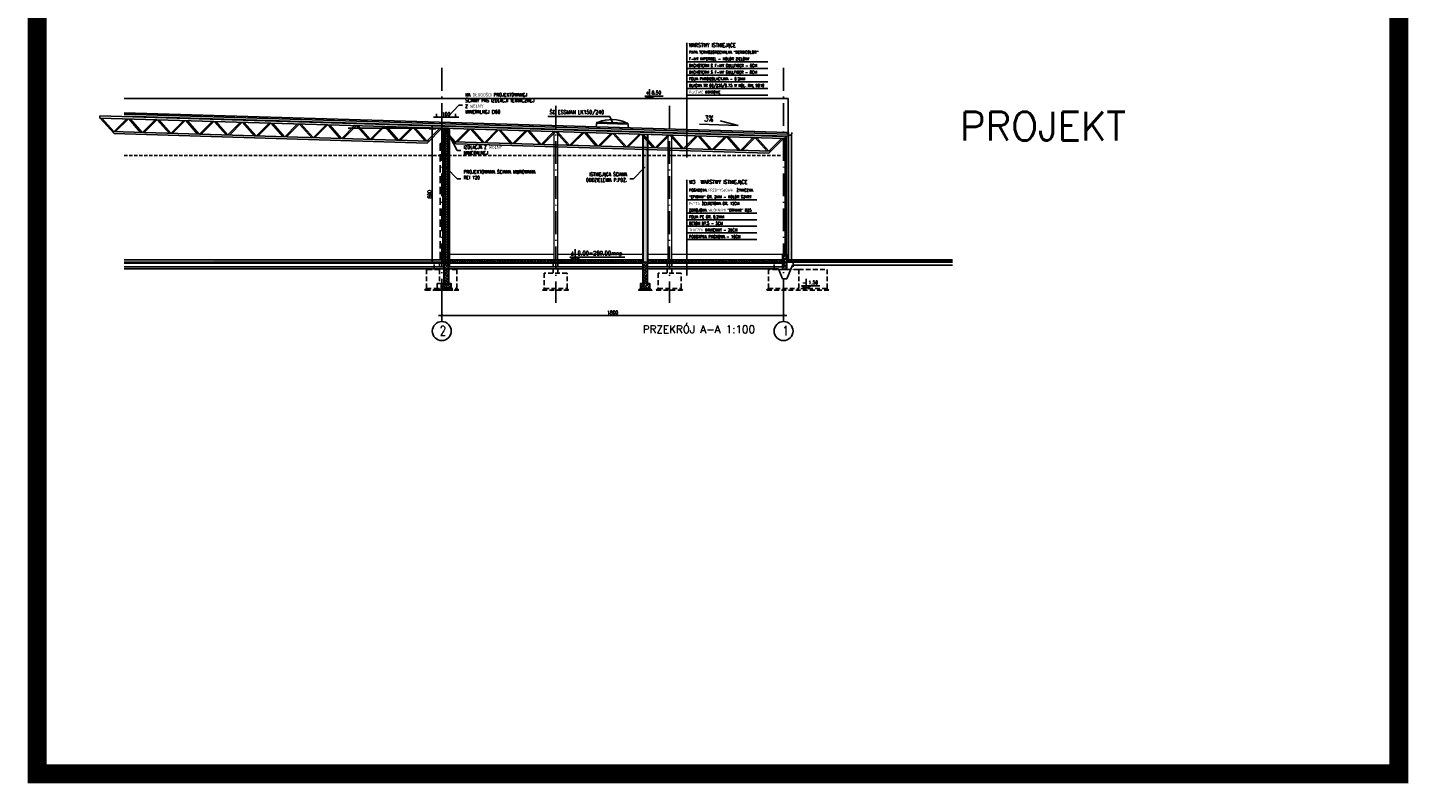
# Model space of a CAD drawing. Extents: x 153948 to 285449, y -89387 to -60195.
# Tile 90 of 100: x 271181 to 278453, y -81960 to -77980. Entities that reach past the tile are written whole.
import ezdxf
from ezdxf import colors
from ezdxf.entities.mleader import LeaderData, LeaderLine
from ezdxf.enums import TextEntityAlignment as Align
from ezdxf.math import Vec2, Vec3

# ---------------------------------------------------------------- set-up
doc = ezdxf.new("R2010")
doc.units = 0
doc.header["$LTSCALE"] = 100
doc.header["$MEASUREMENT"] = 0
doc.header["$PDMODE"] = 1
for name, pattern in [('ACAD_ISO10W100', [18.5, 12, -3, 0.5, -3]), ('DASHED2', [0.375, 0.25, -0.125]), ('HIDDEN2', [4.7625, 3.175, -1.5875])]:
    doc.linetypes.add(name, pattern=pattern)
doc.layers.get('0').update_dxf_attribs({"linetype": 'CONTINUOUS'})
doc.layers.get('DEFPOINTS').update_dxf_attribs({"linetype": 'CONTINUOUS'})
for name, color, linetype in [('A-BUD-OP', 3, 'CONTINUOUS'), ('A-WYMIARY100', 7, 'CONTINUOUS'), ('BP_opis', 2, 'CONTINUOUS'), ('FUNDAM', 5, 'DASHED2'), ('GRUNT', 4, 'CONTINUOUS'), ('IZOLACJE', 3, 'CONTINUOUS'), ('K-STA', 2, 'CONTINUOUS'), ('OCIEPLENIE', 8, 'BATTING'), ('OSIE', 8, 'ACAD_ISO10W100'), ('PODWALINA', 6, 'CONTINUOUS'), ('POSADZKA', 13, 'CONTINUOUS'), ('R-----OP', 2, 'CONTINUOUS'), ('R-RAM', 1, 'CONTINUOUS'), ('RYNNY', 2, 'CONTINUOUS'), ('SZRAF', 9, 'CONTINUOUS'), ('TEXT1', 2, 'CONTINUOUS'), ('WIDOK', 11, 'CONTINUOUS'), ('ZELBET', 6, 'CONTINUOUS'), ('ŚWIETLIK', 2, 'CONTINUOUS')]:
    doc.layers.add(name, color=color, linetype=linetype)
for name, color, linetype, lineweight in [('A-SCIANA MUR', 2, 'CONTINUOUS', 60), ('BP_konstr stal', 2, 'CONTINUOUS', 25), ('CEGLA', 4, 'CONTINUOUS', 30), ('PANELE', 3, 'CONTINUOUS', 30)]:
    doc.layers.add(name, color=color, linetype=linetype, lineweight=lineweight)
doc.styles.add('DYBY-NORMALNY-0-8-N', font='ROMANS.SHX', dxfattribs={"width": 0.8})
doc.styles.add('ROMANS', font='romans')
doc.styles.add('TXT3', font='SIMPLEX.SHX', dxfattribs={"width": 0.75, "height": 40})
doc.styles.add('wym_romans', font='romans.shx', dxfattribs={"width": 0.7})
doc.linetypes.add('BATTING', pattern='A,0.0001,-0.1,[134,ltypeshp.shx,S=0.1,R=0,X=-0.1,Y=0],-0.2,[134,ltypeshp.shx,S=0.1,R=180,X=0.1,Y=0],-0.1', length=0.4001)
doc.linetypes.add('ZIGZAG', pattern='A,0.0001,-0.2,[131,ltypeshp.shx,S=0.2,R=0,X=-0.2,Y=0],-0.4,[131,ltypeshp.shx,S=0.2,R=180,X=0.2,Y=0],-0.2', length=0.8001)
doc.dimstyles.new('100_CM_krótki', dxfattribs={"dimscale": 10, "dimtxt": 2, "dimasz": 1.1, "dimexe": 1.7, "dimexo": 2, "dimgap": 0.5, "dimtad": 1, "dimdec": 1, "dimrnd": 0.5, "dimzin": 9, "dimtxsty": 'wym_romans', "dimblk": 'ARCHTICK', "dimcen": 2, "dimdle": 1.7, "dimclrd": 256, "dimclre": 256, "dimclrt": 151, "dimadec": 1, "dimazin": 2, "dimtfac": 1, "dimtdec": 1, "dimtix": 1, "dimtmove": 1, "dimatfit": 2, "dimldrblk": 'ARCHTICK', "dimfxl": 1.8, "dimfxlon": 1, "dimtolj": 1, "dimtzin": 0, "dimlwd": -1, "dimlwe": -1, "dimarcsym": 0})
pattern_1 = [(45, (314127.129, -74747.86), (-8.8388348, 8.8388348), []), (45, (314135.968, -74747.86), (-8.8388348, 8.8388348), [6.25, -3.125])]

# ---------------------------------------------------------------- blocks, each defined once
blk = doc.blocks.new('_ARCHTICK')
at = {"color": 0, "linetype": 'ByBlock', "const_width": 0.15}
blk.add_lwpolyline([(-0.5, -0.5), (0.5, 0.5)], dxfattribs=at)
blk = doc.blocks.new('*D888')
at = {"layer": 'A-WYMIARY100', "transparency": 16777216}
for p, q in [((273361.9, -79477.4), (273361.9, -79512.4)), ((275161.9, -79477.4), (275161.9, -79512.4)), ((275178.9, -79495.4), (273344.9, -79495.4))]:
    blk.add_line(p, q, dxfattribs=at)
at = {"layer": 'DEFPOINTS', "color": 0, "transparency": 16777216}
for p in [(273361.9, -79433.2), (275161.9, -79433.2), (273361.9, -79495.4)]:
    blk.add_point(p, dxfattribs=at)
at = {"layer": 'A-WYMIARY100', "transparency": 16777216, "xscale": 11, "yscale": 11, "zscale": 11, "rotation": 180}
blk.add_blockref('_ARCHTICK', (273361.9, -79495.4), dxfattribs=at)
at = {"layer": 'A-WYMIARY100', "transparency": 16777216, "xscale": 11, "yscale": 11, "zscale": 11}
blk.add_blockref('_ARCHTICK', (275161.9, -79495.4), dxfattribs=at)
at = {"layer": 'A-WYMIARY100', "color": 151, "transparency": 16777216, "insert": (274261.9, -79480.4), "char_height": 20, "attachment_point": 5, "style": 'wym_romans'}
blk.add_mtext('\\A1;1800', dxfattribs=at)
blk = doc.blocks.new('KRATOWN')
at = {"layer": 'K-STA', "ltscale": 0.1}
for p, q in [((1800, 65), (0, 11)), ((1800, 54), (0, 0)), ((0, 0), (77.6, -77.7)), ((10.5, 0.3), (77.2, -66.7)), ((78.3, -66.7), (140.9, 4.2)), ((86.5, -66.4), (149.1, 4.5)), ((218, -62.5), (151.2, 4.5)), ((226.2, -62.2), (159.4, 4.8)), ((228.2, -62.2), (290.8, 8.7)), ((236.4, -61.9), (299.1, 9)), ((367.9, -58), (301.1, 9)), ((376.1, -57.7), (309.4, 9.3)), ((378.1, -57.7), (440.8, 13.2)), ((386.4, -57.4), (449, 13.5)), ((517.8, -53.5), (451.1, 13.5)), ((526.1, -53.2), (459.3, 13.8)), ((528.1, -53.2), (590.7, 17.7)), ((536.3, -52.9), (598.9, 18)), ((667.8, -49), (601, 18)), ((676, -48.8), (609.2, 18.3)), ((678, -48.7), (740.6, 22.2)), ((686.2, -48.4), (748.9, 22.5)), ((817.7, -44.5), (750.9, 22.5)), ((825.9, -44.3), (759.2, 22.8)), ((827.9, -44.2), (890.6, 26.7)), ((836.2, -43.9), (898.8, 27)), ((967.6, -40), (900.9, 27)), ((975.9, -39.8), (909.1, 27.3)), ((977.9, -39.7), (1040.5, 31.2)), ((986.1, -39.4), (1048.7, 31.5)), ((1117.6, -35.5), (1050.8, 31.5)), ((1125.8, -35.3), (1059, 31.8)), ((1127.8, -35.2), (1190.4, 35.7)), ((1136, -35), (1198.6, 36)), ((1267.5, -31), (1200.7, 36)), ((1275.7, -30.8), (1209, 36.3)), ((1277.7, -30.7), (1340.4, 40.2)), ((1286, -30.5), (1348.6, 40.5)), ((1417.4, -26.5), (1350.7, 40.5)), ((1425.6, -26.3), (1358.9, 40.8)), ((1427.7, -26.2), (1490.3, 44.7)), ((1435.9, -26), (1498.5, 45)), ((1567.4, -22), (1500.6, 45)), ((1575.6, -21.8), (1508.8, 45.3)), ((1577.6, -21.7), (1640.2, 49.2)), ((1585.8, -21.5), (1648.4, 49.5)), ((1717.3, -17.5), (1650.5, 49.5)), ((1725.5, -17.3), (1658.8, 49.8)), ((1725.8, -28.3), (1798.4, 54)), ((1727.5, -17.2), (1790.2, 53.7)), ((1800, 54), (1800, 65)), ((1735.8, -17), (66.9, -67)), ((1725.8, -28.3), (77.6, -77.7))]:
    blk.add_line(p, q, dxfattribs=at)
blk = doc.blocks.new('_Dot')
at = {"color": 0, "linetype": 'ByBlock', "lineweight": -2}
blk.add_line((-0.5, 0), (-1, 0), dxfattribs=at)
at = {"color": 0, "linetype": 'ByBlock', "const_width": 0.5}
blk.add_lwpolyline([(-0.25, 0, 1), (0.25, 0, 1)], format="xyb", close=True, dxfattribs=at)
blk = doc.blocks.new('*D891')
at = {"layer": 'A-WYMIARY100', "transparency": 16777216}
for p, q in [((273330.3, -78512.8), (273295.3, -78512.8)), ((273312.3, -78495.8), (273312.3, -79219.8)), ((273330.3, -79202.8), (273295.3, -79202.8))]:
    blk.add_line(p, q, dxfattribs=at)
at = {"layer": 'DEFPOINTS', "color": 0, "transparency": 16777216}
for p in [(273372.9, -78512.8), (273312.3, -79202.8), (273370.9, -79202.8)]:
    blk.add_point(p, dxfattribs=at)
at = {"layer": 'A-WYMIARY100', "transparency": 16777216, "xscale": 11, "yscale": 11, "zscale": 11}
for p, rotation in [((273312.3, -78512.8), 90), ((273312.3, -79202.8), 270)]:
    blk.add_blockref('_ARCHTICK', p, dxfattribs=dict(at, rotation=rotation))
at = {"layer": 'A-WYMIARY100', "color": 151, "transparency": 16777216, "insert": (273297.3, -78857.8), "char_height": 20, "attachment_point": 5, "rotation": 90, "style": 'wym_romans'}
blk.add_mtext('\\A1;690', dxfattribs=at)
blk = doc.blocks.new('*D892')
at = {"layer": 'A-WYMIARY100', "ltscale": 0.1, "transparency": 16777216}
for p, q in [((273317.9, -78451), (273451.9, -78451)), ((273334.9, -78451), (273334.9, -78434)), ((273434.9, -78451), (273434.9, -78434))]:
    blk.add_line(p, q, dxfattribs=at)
at = {"layer": 'DEFPOINTS', "color": 0, "ltscale": 0.1, "transparency": 16777216}
for p in [(273434.9, -78451), (273334.9, -78462.8), (273434.9, -78462.8)]:
    blk.add_point(p, dxfattribs=at)
at = {"layer": 'A-WYMIARY100', "ltscale": 0.1, "transparency": 16777216, "xscale": 11, "yscale": 11, "zscale": 11, "rotation": 180}
blk.add_blockref('_ARCHTICK', (273334.9, -78451), dxfattribs=at)
at = {"layer": 'A-WYMIARY100', "ltscale": 0.1, "transparency": 16777216, "xscale": 11, "yscale": 11, "zscale": 11}
blk.add_blockref('_ARCHTICK', (273434.9, -78451), dxfattribs=at)
at = {"layer": 'A-WYMIARY100', "color": 151, "ltscale": 0.1, "transparency": 16777216, "insert": (273384.9, -78436), "char_height": 20, "attachment_point": 5, "style": 'wym_romans'}
blk.add_mtext('\\A1;100', dxfattribs=at)

msp = doc.modelspace()

# ---------------------------------------------------------------- hatches: boundary and pattern name
at = {"layer": 'A-SCIANA MUR', "lineweight": 9, "ltscale": 0.1}
h = msp.add_hatch(dxfattribs=at)
h.set_pattern_fill('ANSI31', color=8, scale=75, angle=-90)
h.set_pattern_definition([(315, (350024.961, 170987.615), (6.62912607, 6.62912607), [])])
h.paths.add_polyline_path([(273372.92, -79214.79), (273396.92, -79214.79), (273396.92, -78515.48), (273372.92, -78515.48)])
at = {"layer": 'SZRAF', "true_color": 0xbababa}
msp.add_hatch(color=9, dxfattribs=at).paths.add_polyline_path([(274420.92, -79214.79), (274445.92, -79214.79), (274445.92, -78542.31), (274420.92, -78541.56)])
at = {"layer": 'SZRAF'}
h = msp.add_hatch(dxfattribs=at)
h.set_pattern_fill('ANSI33', color=256, scale=50, style=0)
h.set_pattern_definition(pattern_1)
h.paths.add_polyline_path([(275156.92, -79252.79), (275178.92, -79252.79), (275178.92, -79172.79), (275156.92, -79172.79)])
h = msp.add_hatch(dxfattribs=at)
h.set_pattern_fill('ANSI33', color=256, scale=50, style=0)
h.set_pattern_definition(pattern_1)
h.paths.add_polyline_path([(272761.92, -79214.79), (272761.92, -79202.79), (272161.92, -79202.79), (272161.92, -79214.79)])
h.paths.add_polyline_path([(273372.42, -79214.79), (273372.42, -79202.79), (272761.92, -79202.79), (272761.92, -79214.79)])
h = msp.add_hatch(dxfattribs=at)
h.set_pattern_fill('ANSI33', color=256, scale=50, style=0)
h.set_pattern_definition([(45, (314150.129, -74747.86), (-8.8388348, 8.8388348), []), (45, (314158.968, -74747.86), (-8.8388348, 8.8388348), [6.25, -3.125])])
h.paths.add_polyline_path([(273384.92, -79214.79), (273372.42, -79214.79), (273372.42, -79327.79), (273384.92, -79327.79)])
h.paths.add_polyline_path([(273384.92, -79327.79), (273397.42, -79327.79), (273397.42, -79214.79), (273384.92, -79214.79)])
h.paths.add_polyline_path([(273359.92, -79352.79), (273384.92, -79352.79), (273384.92, -79327.79), (273359.92, -79327.79)])
h.paths.add_polyline_path([(273384.92, -79352.79), (273409.92, -79352.79), (273409.92, -79327.79), (273384.92, -79327.79)])
h = msp.add_hatch(dxfattribs=at)
h.set_pattern_fill('ANSI33', color=256, scale=50, style=0)
h.set_pattern_definition(pattern_1)
h.paths.add_polyline_path([(273397.42, -79202.79), (273397.42, -79214.79), (273421.92, -79214.79), (273961.92, -79214.79), (273961.92, -79202.79)])
h.paths.add_polyline_path([(274027.49, -79214.79), (274027.49, -79202.79), (273961.92, -79202.79), (273961.92, -79214.79)])
h.paths.add_polyline_path([(274420.92, -79214.79), (274420.92, -79202.79), (274027.49, -79202.79), (274027.49, -79214.79)])
h = msp.add_hatch(dxfattribs=at)
h.set_pattern_fill('ANSI33', color=256, scale=50, style=0)
h.set_pattern_definition([(45, (315198.629, -74747.86), (-8.8388348, 8.8388348), []), (45, (315207.468, -74747.86), (-8.8388348, 8.8388348), [6.25, -3.125])])
h.paths.add_polyline_path([(274433.42, -79214.79), (274420.92, -79214.79), (274420.92, -79327.79), (274433.42, -79327.79)])
h.paths.add_polyline_path([(274433.42, -79327.79), (274445.92, -79327.79), (274445.92, -79214.79), (274433.42, -79214.79)])
h.paths.add_polyline_path([(274408.42, -79352.79), (274433.42, -79352.79), (274433.42, -79327.79), (274408.42, -79327.79)])
h.paths.add_polyline_path([(274433.42, -79352.79), (274458.42, -79352.79), (274458.42, -79327.79), (274433.42, -79327.79)])
h = msp.add_hatch(dxfattribs=at)
h.set_pattern_fill('ANSI33', color=256, scale=50, style=0)
h.set_pattern_definition(pattern_1)
h.paths.add_polyline_path([(275016.92, -79214.79), (275016.92, -79202.79), (274445.92, -79202.79), (274445.92, -79214.79)])
h.paths.add_polyline_path([(275016.92, -79202.79), (275016.92, -79214.79), (275126.92, -79214.79), (275126.92, -79202.79)])
h.paths.add_polyline_path([(275161.92, -79214.79), (275161.92, -79202.79), (275126.92, -79202.79), (275126.92, -79214.79)])
h.paths.add_polyline_path([(275156.92, -79214.79), (275161.92, -79214.79), (275161.92, -79202.79), (275156.92, -79202.79)], flags=17)

# ---------------------------------------------------------------- linework, layer by layer
at = {"layer": 'A-BUD-OP'}
for p, q in [((274456.14, -78303.42), (274456.14, -78352.79)), ((274431.44, -78339.91), (274528.1, -78339.91)), ((274456.14, -78352.79), (274431.44, -78339.91)), ((274456.14, -78352.79), (274480.85, -78339.91)), ((274922.52, -78495.01), (274719.74, -78488.74)), ((274922.52, -78495.01), (274828.79, -78470.76)), ((274064.27, -79147.24), (274064.27, -79202.79)), ((274064.27, -79202.79), (274036.48, -79188.3)), ((274036.48, -79188.3), (274326.31, -79188.3)), ((274064.27, -79202.79), (274092.06, -79188.3)), ((275281.92, -79303.42), (275281.92, -79352.79)), ((275257.21, -79339.91), (275353.87, -79339.91)), ((275281.92, -79352.79), (275257.21, -79339.91)), ((275281.92, -79352.79), (275306.62, -79339.91))]:
    msp.add_line(p, q, dxfattribs=at)
at = {"layer": 'A-SCIANA MUR', "ltscale": 0.1}
msp.add_lwpolyline([(273372.92, -78515.48), (273372.92, -79214.79), (273396.92, -79214.79), (273396.92, -78515.48), (273372.92, -78515.48)], dxfattribs=at)
at = {"layer": 'BP_konstr stal', "lineweight": -3, "const_width": 2}
for points in [[(273361.49, -78511.18), (273371.49, -78511.18), (273371.49, -78524.68)], [(273408.42, -78512.63), (273398.42, -78512.63), (273398.42, -78526.13)]]:
    msp.add_lwpolyline(points, dxfattribs=at)
at = {"layer": 'CEGLA', "ltscale": 0.5}
for p, q in [((274420.92, -78541.56), (274420.92, -79214.79)), ((274445.92, -78542.31), (274445.92, -79214.79))]:
    msp.add_line(p, q, dxfattribs=at)
at = {"layer": 'FUNDAM'}
for p, q in [((273349.42, -79214.79), (273349.42, -79327.79)), ((273374.42, -79214.79), (273374.42, -79327.79)), ((273948.92, -79272.79), (273948.92, -79219.79)), ((273973.92, -79272.79), (273973.92, -79219.79)), ((274548.92, -79272.79), (274548.92, -79219.79)), ((274573.92, -79272.79), (274573.92, -79219.79)), ((273386.92, -79352.79), (273336.92, -79352.79))]:
    msp.add_line(p, q, dxfattribs=at)
for points in [[(273349.42, -79252.79), (273281.92, -79252.79), (273281.92, -79352.79), (273441.92, -79352.79), (273441.92, -79252.79), (273374.42, -79252.79)], [(273321.92, -79252.79), (273321.92, -79214.79), (273401.92, -79214.79), (273401.92, -79252.79)], [(275111.92, -79252.79), (275111.92, -79214.79), (275211.92, -79214.79), (275211.92, -79252.79)], [(273336.92, -79352.79), (273336.92, -79327.79), (273386.92, -79327.79), (273386.92, -79352.79)], [(273441.92, -79352.79), (273451.92, -79362.79), (273271.92, -79362.79), (273281.92, -79352.79)], [(273386.92, -79352.79), (273396.92, -79362.79), (273326.92, -79362.79), (273336.92, -79352.79)], [(273901.92, -79352.79), (273891.92, -79362.79), (274031.92, -79362.79), (274021.92, -79352.79)], [(274501.92, -79352.79), (274491.92, -79362.79), (274631.92, -79362.79), (274621.92, -79352.79)], [(275390.87, -79352.79), (275400.87, -79362.79), (275071.92, -79362.79), (275081.92, -79352.79)]]:
    msp.add_lwpolyline(points, dxfattribs=at)
for points in [[(275241.92, -79252.79), (275081.92, -79252.79), (275081.92, -79352.79), (275241.92, -79352.79)], [(275241.92, -79352.79), (275241.92, -79252.79), (275390.87, -79252.79), (275390.87, -79352.79)], [(273901.92, -79272.79), (273901.92, -79352.79), (274021.92, -79352.79), (274021.92, -79272.79)], [(274501.92, -79272.79), (274501.92, -79352.79), (274621.92, -79352.79), (274621.92, -79272.79)]]:
    msp.add_lwpolyline(points, close=True, dxfattribs=at)
at = {"layer": 'GRUNT'}
for p, q in [((275178.92, -79208.79), (276052.5, -79208.79)), ((275178.92, -79214.79), (276052.5, -79214.79))]:
    msp.add_line(p, q, dxfattribs=at)
at = {"layer": 'IZOLACJE', "ltscale": 0.1}
msp.add_line((271689.93, -78427.62), (275185.42, -78532.48), dxfattribs=at)
at = {"layer": 'K-STA', "linetype": 'ZIGZAG', "ltscale": 0.1}
msp.add_line((271689.93, -78445.67), (275185.33, -78550.53), dxfattribs=at)
at = {"layer": 'K-STA', "color": 8}
msp.add_line((273361.92, -78509.79), (272869.6, -78509.79), dxfattribs=at)
at = {"layer": 'K-STA', "color": 8, "ltscale": 0.1}
for p, q in [((273368.86, -78509.79), (273354.97, -78509.79)), ((273361.92, -78509.79), (273361.92, -78589.79)), ((273370.92, -78589.79), (273352.92, -78589.79))]:
    msp.add_line(p, q, dxfattribs=at)
at = {"layer": 'K-STA', "color": 8, "linetype": 'HIDDEN2', "ltscale": 0.12}
for p, q in [((273352.92, -78589.79), (273352.92, -79202.79)), ((273370.92, -78589.79), (273370.92, -79202.79))]:
    msp.add_line(p, q, dxfattribs=at)
at = {"layer": 'K-STA', "ltscale": 0.1}
for p, q in [((275168.86, -78563.79), (275154.97, -78563.79)), ((275161.92, -78563.79), (275161.92, -78643.79))]:
    msp.add_line(p, q, dxfattribs=at)
at = {"layer": 'OCIEPLENIE', "ltscale": 0.19}
msp.add_line((271689.93, -78435.12), (275185.42, -78539.99), dxfattribs=at)
at = {"layer": 'OCIEPLENIE', "ltscale": 0.05}
msp.add_line((273396.92, -78513.16), (273372.92, -78513.16), dxfattribs=at)
at = {"layer": 'OCIEPLENIE', "ltscale": 0.12}
msp.add_line((275175.92, -78547.09), (275175.92, -79172.79), dxfattribs=at)
at = {"layer": 'OCIEPLENIE', "linetype": 'Continuous', "ltscale": 0.19}
msp.add_lwpolyline([(273372.92, -78515.48), (273396.92, -78515.48), (273396.92, -78510.84), (273372.92, -78510.12)], close=True, dxfattribs=at)
at = {"layer": 'OSIE', "ltscale": 0.1}
for p, q in [((273361.92, -78192.09), (273361.92, -79422.76)), ((275161.92, -78192.09), (275161.92, -79422.76)), ((273961.92, -78392.05), (273961.92, -79429.17)), ((274561.92, -78392.05), (274561.92, -79429.17))]:
    msp.add_line(p, q, dxfattribs=at)
at = {"layer": 'PANELE', "ltscale": 0.12}
for p, q in [((275185.42, -78532.48), (275185.42, -79177.79)), ((275170.92, -78547.09), (275170.92, -79172.79)), ((275178.92, -79177.79), (275185.42, -79177.79))]:
    msp.add_line(p, q, dxfattribs=at)
at = {"layer": 'PODWALINA', "ltscale": 0.5}
for p, q in [((275156.92, -79252.79), (275156.92, -79172.79)), ((275156.92, -79172.79), (275178.92, -79172.79)), ((275178.92, -79252.79), (275178.92, -79172.79))]:
    msp.add_line(p, q, dxfattribs=at)
at = {"layer": 'PODWALINA'}
msp.add_line((275178.92, -79252.79), (275156.92, -79252.79), dxfattribs=at)
at = {"layer": 'POSADZKA'}
for p, q in [((273372.92, -79202.79), (271689.93, -79202.79)), ((275156.92, -79214.79), (271689.93, -79214.79)), ((274420.92, -79202.79), (273396.92, -79202.79)), ((275156.92, -79202.79), (274445.92, -79202.79)), ((275156.92, -79214.79), (275156.92, -79202.79)), ((276052.5, -79202.79), (275178.92, -79202.79))]:
    msp.add_line(p, q, dxfattribs=at)
at = {"layer": 'POSADZKA', "color": 1}
for p, q in [((273372.42, -79219.79), (271689.93, -79219.79)), ((274420.92, -79219.79), (273397.42, -79219.79)), ((275156.92, -79219.79), (274445.92, -79219.79))]:
    msp.add_line(p, q, dxfattribs=at)
at = {"layer": 'POSADZKA', "color": 2}
for p, q in [((273372.42, -79239.79), (271689.93, -79239.79)), ((273372.42, -79249.79), (271689.93, -79249.79)), ((274420.92, -79239.79), (273397.42, -79239.79)), ((274420.92, -79249.79), (273397.42, -79249.79)), ((275156.92, -79239.79), (274445.92, -79239.79)), ((275134.68, -79249.79), (274445.92, -79249.79)), ((275156.92, -79302.79), (275134.68, -79249.79)), ((275178.92, -79302.79), (275209.54, -79229.79)), ((275209.54, -79229.79), (276052.5, -79229.79)), ((275156.92, -79302.79), (275178.92, -79302.79))]:
    msp.add_line(p, q, dxfattribs=at)
at = {"layer": 'R-----OP', "color": 1}
for p, q in [((274653.08, -78060.2), (274653.08, -78664.12)), ((274653.08, -78159.56), (275079.05, -78159.56)), ((274653.08, -78194.56), (275079.05, -78194.56)), ((274653.08, -78229.56), (275079.05, -78229.56)), ((274653.08, -78264.56), (275079.05, -78264.56)), ((274653.08, -78264.56), (275079.05, -78264.56)), ((274653.08, -78299.56), (275079.05, -78299.56)), ((274653.08, -78334.56), (275079.05, -78334.56)), ((274653.08, -78780.91), (274653.08, -79285.64)), ((274653.08, -78886.08), (275020.62, -78886.08)), ((274653.08, -78956.08), (275020.62, -78956.08)), ((274653.08, -78991.08), (275020.62, -78991.08)), ((274653.08, -79026.08), (275020.62, -79026.08)), ((274653.08, -79026.08), (275020.62, -79026.08)), ((274653.08, -79061.08), (275020.62, -79061.08)), ((274653.08, -79096.08), (275020.62, -79096.08))]:
    msp.add_line(p, q, dxfattribs=at)
at = {"layer": 'R-----OP', "ltscale": 0.1}
for p, q in [((273920.75, -78447.31), (274247.53, -78447.31)), ((274247.53, -78447.31), (274261.78, -78479.07))]:
    msp.add_line(p, q, dxfattribs=at)
at = {"layer": 'R-RAM', "const_width": 100}
msp.add_lwpolyline([(271230.92, -74141.47), (278402.57, -74141.47), (278402.57, -81909.54), (271230.92, -81909.54)], close=True, dxfattribs=at)
at = {"layer": 'RYNNY'}
for p, q in [((275188.68, -78542.46), (275188.68, -79202.79)), ((275203.68, -78542.46), (275203.68, -79202.79))]:
    msp.add_line(p, q, dxfattribs=at)
msp.add_lwpolyline([(275205.18, -78532.48), (275205.18, -78537.48, -1), (275187.18, -78537.48), (275187.18, -78532.48), (275179.91, -78532.48)], format="xyb", dxfattribs=at)
at = {"layer": 'TEXT1'}
for p, q in [((273361.92, -79527.64), (273361.92, -79422.76)), ((275161.92, -79527.64), (275161.92, -79422.76))]:
    msp.add_line(p, q, dxfattribs=at)
for centre in [(273361.92, -79577.64), (275161.92, -79577.64)]:
    msp.add_circle(centre, 50, dxfattribs=at)
at = {"layer": 'WIDOK', "ltscale": 0.12}
for p, q in [((271689.93, -78352.79), (275185.42, -78352.79)), ((275185.42, -78352.79), (275185.42, -78532.48))]:
    msp.add_line(p, q, dxfattribs=at)
at = {"layer": 'WIDOK', "lineweight": 9, "ltscale": 0.12}
for p, q in [((273951.92, -78527.49), (273951.92, -79202.79)), ((273971.92, -78528.09), (273971.92, -79202.79)), ((274551.92, -78545.49), (274551.92, -79202.79)), ((274571.92, -78546.09), (274571.92, -79202.79)), ((273396.92, -79172.79), (273951.92, -79172.79)), ((273971.92, -79172.79), (274420.92, -79172.79)), ((274445.92, -79172.79), (274551.92, -79172.79)), ((274571.92, -79172.79), (275156.92, -79172.79))]:
    msp.add_line(p, q, dxfattribs=at)
at = {"layer": 'WIDOK', "color": 3, "linetype": 'DASHED2', "ltscale": 0.7}
msp.add_line((271689.93, -78652.79), (275152.92, -78652.79), dxfattribs=at)
at = {"layer": 'WIDOK'}
msp.add_line((275178.92, -79202.79), (275178.92, -79177.79), dxfattribs=at)
at = {"layer": 'ZELBET'}
for p, q in [((273372.42, -79214.79), (273397.42, -79214.79)), ((274420.92, -79214.79), (274445.92, -79214.79)), ((274420.92, -79214.79), (274420.92, -79327.79)), ((274445.92, -79214.79), (274445.92, -79327.79)), ((274458.42, -79352.79), (274408.42, -79352.79))]:
    msp.add_line(p, q, dxfattribs=at)
at = {"layer": 'ZELBET', "lineweight": 30}
for p, q in [((273372.42, -79214.79), (273372.42, -79327.79)), ((273397.42, -79214.79), (273397.42, -79327.79)), ((273409.92, -79352.79), (273359.92, -79352.79))]:
    msp.add_line(p, q, dxfattribs=at)
msp.add_lwpolyline([(273359.92, -79352.79), (273359.92, -79327.79), (273409.92, -79327.79), (273409.92, -79352.79)], dxfattribs=at)
at = {"layer": 'ZELBET'}
msp.add_lwpolyline([(274408.42, -79352.79), (274408.42, -79327.79), (274458.42, -79327.79), (274458.42, -79352.79)], dxfattribs=at)
at = {"layer": 'ZELBET', "color": 1, "linetype": 'Continuous'}
for points in [[(273409.92, -79352.79), (273419.92, -79362.79), (273349.92, -79362.79), (273359.92, -79352.79)], [(274458.42, -79352.79), (274468.42, -79362.79), (274398.42, -79362.79), (274408.42, -79352.79)]]:
    msp.add_lwpolyline(points, dxfattribs=at)
at = {"layer": 'ŚWIETLIK', "color": 2}
for p, q in [((274174.58, -78502.23), (274179.08, -78477.22)), ((274344.58, -78507.33), (274342.34, -78482.32))]:
    msp.add_line(p, q, dxfattribs=at)
at = {"layer": 'ŚWIETLIK', "ltscale": 0.1}
for p, q in [((274178.93, -78482.22), (274342.19, -78487.32)), ((274179.08, -78477.22), (274342.34, -78482.32))]:
    msp.add_line(p, q, dxfattribs=at)
at = {"layer": 'ŚWIETLIK', "color": 2}
msp.add_arc((274256.62, -78651.05), 187.06, 64.633054, 111.93023, dxfattribs=at)

# ---------------------------------------------------------------- block references
at = {"layer": 'K-STA', "xscale": -1}
for p in [(273361.92, -78509.79), (275161.92, -78563.79)]:
    msp.add_blockref('KRATOWN', p, dxfattribs=at)

# ---------------------------------------------------------------- texts
at = {"layer": 'A-BUD-OP', "style": 'DYBY-NORMALNY-0-8-N', "width": 0.8}
for s, height, p in [('+', 18.75, (274435.33, -78331.41)), ('8.50', 18.75, (274467.55, -78331.41)), ('%%p', 22.5, (274040.85, -79178.74)), ('0.00=269.00mnp', 22.5, (274077.1, -79178.74)), ('-', 18.75, (275261.1, -79331.41)), ('1.50', 18.75, (275293.32, -79331.41))]:
    msp.add_text(s, height=height, dxfattribs=at).set_placement(p)
msp.add_text('3%', height=31.5, rotation=358.230028, dxfattribs=at).set_placement((274744.53, -78473.3))
at = {"layer": 'A-BUD-OP', "color": 6, "style": 'ROMANS'}
for s, height, p in [('PROJEKT', 150, (276965.19, -78573.47)), ('PRZEKRÓJ A-A 1:100', 40, (275011.68, -79588.46))]:
    msp.add_text(s, height=height, dxfattribs=at).set_placement(p, align=Align.RIGHT)
at = {"layer": 'R-----OP', "color": 2, "style": 'DYBY-NORMALNY-0-8-N', "width": 0.8}
for s, height, p in [('WARSTWY ISTNIEJĄCE', 20, (274663.7, -78082.39)), ('PAPA TERMOZGRZEWALNA "DERBICOLOR"', 15, (274664.03, -78116.74)), ('F-MY IMPERBEL - KOLOR ZIELONY', 15, (274664.03, -78151.74)), ('DACHOTERM G F-MY GULLFIBER - 6CM', 15, (274664.03, -78186.74)), ('DACHOTERM S F-MY GULLFIBER - 8CM', 15, (274664.03, -78221.74)), ('FOLIA PAROIZOLACYJNA - 0.2MM', 15, (274664.03, -78256.74)), ('BLACHA TR 60/235/0.75 W KOL. RAL 9010', 15, (274664.03, -78291.74)), ('PŁATWIE KRATOWE', 15, (274664.03, -78326.74)), ('W3', 20, (274664.03, -78802.3)), ('WARSTWY ISTNIEJĄCE', 20, (274724.44, -78802.3)), ('"EPIDIAN" GR. 2MM - KOLOR SZARY', 15, (274664.03, -78878.25)), ('POSADZKA PRZEMYSŁOWA  ŻYWICZNA', 15, (274664.03, -78843.25)), ('PŁYTA ŻELBETOWA GR. 12CM ', 15, (274664.03, -78913.25)), ('ZBROJONA WŁÓKNAMI "DRAMIX" B25', 15, (274664.03, -78948.25)), ('FOLIA PE GR. 0.2MM', 15, (274664.03, -78983.25)), ('TŁUCZEŃ KAMIENNY - 20CM', 15, (274664.03, -79053.25)), ('BETON B7.5 - 5CM', 15, (274664.03, -79018.25)), ('PODSYPKA PIASKOWA - 10CM', 15, (274664.03, -79088.25))]:
    msp.add_text(s, height=height, dxfattribs=at).set_placement(p)
msp.add_text('ŚD ESSMAN LK150/240', height=20, dxfattribs=at).set_placement((274073.1, -78424.8), align=Align.MIDDLE)
at = {"layer": 'TEXT1', "style": 'TXT3', "width": 0.75}
for s, p in [('2', (273351.81, -79600.96)), ('1', (275156.88, -79600.96))]:
    msp.add_text(s, height=50, dxfattribs=at).set_placement(p)

# ---------------------------------------------------------------- dimensions: what is measured, and where the dimension line sits
at = {"layer": 'A-WYMIARY100', "ltscale": 0.1}
dim = msp.add_linear_dim(base=(273434.92, -78450.98), p1=(273334.92, -78462.79), p2=(273434.92, -78462.79), dimstyle='100_CM_krótki', dxfattribs=at)
dim.commit()
dim.dimension.update_dxf_attribs({"geometry": '*D892', "text_midpoint": (273384.92, -78435.98)})
at = {"layer": 'A-WYMIARY100'}
dim = msp.add_linear_dim(base=(273312.25, -79202.79), p1=(273372.92, -78512.8), p2=(273370.92, -79202.79), angle=90, dimstyle='100_CM_krótki', dxfattribs=at)
dim.commit()
dim.dimension.update_dxf_attribs({"geometry": '*D891', "text_midpoint": (273297.25, -78857.8)})
dim = msp.add_linear_dim(base=(273361.92, -79495.44), p1=(275161.92, -79433.21), p2=(273361.92, -79433.21), dimstyle='100_CM_krótki', dxfattribs=at)
dim.commit()
dim.dimension.update_dxf_attribs({"geometry": '*D888', "text_midpoint": (274261.92, -79480.44)})

# ---------------------------------------------------------------- leaders
at = {"layer": 'BP_opis'}
ml = msp.add_multileader_mtext('Standard', dxfattribs=at)
ml.set_content('\\pxsm1;{\\W0.8;NA DŁUGOŚCI PROJEKTOWANEJ ŚCIANY PAS IZOLACJI TERMICZNEJ Z WEŁNY \\PMINERALNEJ EI60}', color=256, style='ROMANS')
ml.set_leader_properties()
ml.set_arrow_properties(name='DOT')
ml.build(insert=Vec2(0, 0))
ml.multileader.update_dxf_attribs({"text_left_attachment_type": 2, "text_right_attachment_type": 2, "dogleg_length": 10, "arrow_head_size": 6})
ctx = ml.context
ctx.base_point, ctx.char_height, ctx.arrow_head_size, ctx.landing_gap_size, ctx.plane_origin = Vec3(273470.49, -78387.71), 18, 6, 15, Vec3(274868.41, -78267.08)
ctx.left_attachment, ctx.right_attachment = 2, 2
notes = []
notes.append((ctx, [(0, (1, 1, 0), (273452.01, -78387.71), (1, 0), 18.49, [(0, [(273393.03, -78450.98)], 0, [])])]))
ctx.mtext.insert, ctx.mtext.width, ctx.mtext.defined_height, ctx.mtext.flow_direction = Vec3(273485.49, -78324.28), 364.8009, 134.34, 5
ml = msp.add_multileader_mtext('Standard', dxfattribs=at)
ml.set_content('\\pxsm1;{\\W0.8;IZOLACJA Z WEŁNY \\PMINERALNEJ}', color=256, style='ROMANS')
ml.set_leader_properties()
ml.set_arrow_properties(name='DOT')
ml.build(insert=Vec2(0, 0))
ml.multileader.update_dxf_attribs({"text_left_attachment_type": 2, "text_right_attachment_type": 2, "dogleg_length": 10, "arrow_head_size": 6})
ctx = ml.context
ctx.base_point, ctx.char_height, ctx.arrow_head_size, ctx.landing_gap_size, ctx.plane_origin = Vec3(273462.38, -78627.03), 18, 6, 15, Vec3(274860.3, -78478.84)
ctx.left_attachment, ctx.right_attachment = 2, 2
notes.append((ctx, [(0, (1, 1, 0), (273443.9, -78627.03), (1, 0), 18.49, [(0, [(273383.35, -78514.73)], 0, [])])]))
ctx.mtext.insert, ctx.mtext.width, ctx.mtext.flow_direction = Vec3(273477.38, -78600.03), 364.8009, 5
ml = msp.add_multileader_mtext('Standard', dxfattribs=at)
ml.set_content('\\pxsm1;{\\W0.8;PROJEKTOWANA ŚCIANA MUROWANA\\PREI 120}', color=256, style='ROMANS')
ml.set_leader_properties()
ml.set_arrow_properties(name='DOT')
ml.build(insert=Vec2(0, 0))
ml.multileader.update_dxf_attribs({"text_left_attachment_type": 2, "text_right_attachment_type": 2, "dogleg_length": 10, "arrow_head_size": 6})
ctx = ml.context
ctx.base_point, ctx.char_height, ctx.arrow_head_size, ctx.landing_gap_size, ctx.plane_origin = Vec3(273462.38, -78775.66), 18, 6, 15, Vec3(274860.3, -78574.37)
ctx.left_attachment, ctx.right_attachment = 2, 2
notes.append((ctx, [(0, (1, 1, 0), (273443.9, -78775.66), (1, 0), 18.49, [(0, [(273383.35, -78714.5), (273443.9, -78775.66)], 0, [])])]))
ctx.mtext.insert, ctx.mtext.width, ctx.mtext.flow_direction = Vec3(273477.38, -78730.45), 364.8009, 5
ml = msp.add_multileader_mtext('Standard', dxfattribs=at)
ml.set_content('\\pxsm1;{\\W0.8;ISTNIEJĄCA ŚCIANA\\PODDZIELENIA P.POŻ.}', color=256, style='ROMANS')
ml.set_leader_properties()
ml.set_arrow_properties(name='DOT')
ml.build(insert=Vec2(0, 0))
ml.multileader.update_dxf_attribs({"text_left_attachment_type": 2, "text_right_attachment_type": 2, "dogleg_length": 10, "arrow_head_size": 6})
ctx = ml.context
ctx.base_point, ctx.char_height, ctx.arrow_head_size, ctx.landing_gap_size, ctx.plane_origin = Vec3(274108.12, -78775.66), 18, 6, 15, Vec3(272954.83, -78574.37)
ctx.left_attachment, ctx.right_attachment, ctx.text_align_type = 2, 2, 2
notes.append((ctx, [(0, (1, 1, 0), (274371.23, -78775.66), (-1, 0), 18.49, [(0, [(274431.78, -78714.5), (274371.23, -78775.66)], 0, [])])]))
ctx.mtext.insert, ctx.mtext.width, ctx.mtext.alignment, ctx.mtext.flow_direction = Vec3(274337.75, -78743.31), 364.8009, 3, 5
for ctx, leaders in notes:
    for number, flags, end, landing, length, lines in leaders:
        leader = LeaderData()
        leader.index, (leader.has_last_leader_line, leader.has_dogleg_vector, leader.attachment_direction) = number, flags
        leader.last_leader_point, leader.dogleg_vector, leader.dogleg_length = Vec3(end), Vec3(landing), length
        for number, points, colour, breaks in lines:
            line = LeaderLine()
            line.index, line.vertices, line.color, line.breaks = number, Vec3.list(points), colors.encode_raw_color(colour), breaks
            leader.lines.append(line)
        ctx.leaders.append(leader)

doc.saveas('drawing.dxf')
